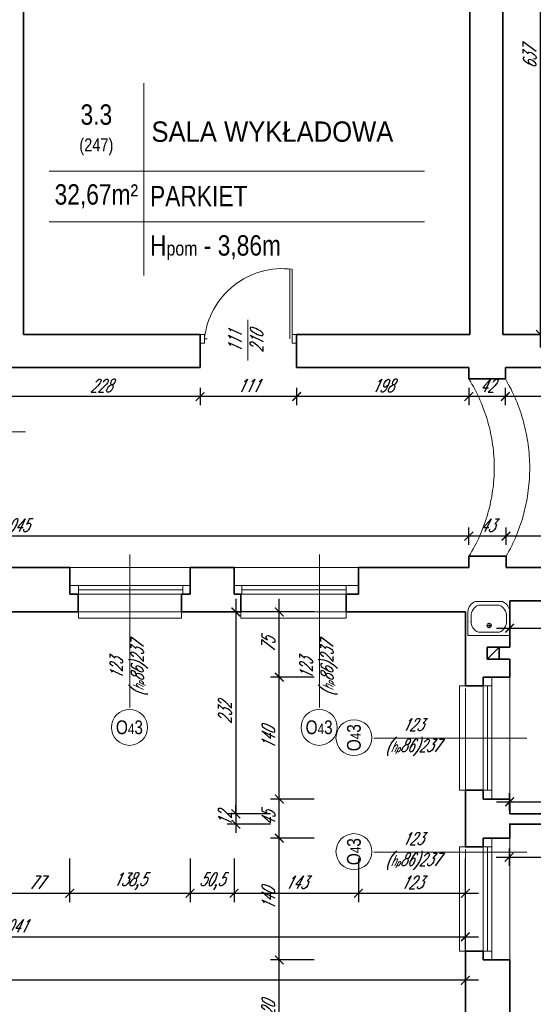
# Model space of a CAD drawing. Header units: millimetres. Extents: x 402 to 79005, y -7782 to 89952.
# Tile 76 of 256: x 26259 to 26849, y 16220 to 17352. Entities that reach past the tile are written whole.
import ezdxf

# ---------------------------------------------------------------- set-up
doc = ezdxf.new("R2010")
doc.units = ezdxf.units.MM
doc.header["$LTSCALE"] = 10
doc.linetypes.add('DASHED', pattern=[19.05, 12.7, -6.35])
doc.layers.get('0').update_dxf_attribs({"lineweight": 0})
doc.layers.get('Defpoints').update_dxf_attribs({"color": 253})
for name, color, linetype, lineweight in [('01 parter - ściany', 253, 'Continuous', 35), ('03-01_okna', 253, 'Continuous', 15), ('03_drzwi', 253, 'Continuous', 15), ('04-1_widok', 253, 'Continuous', 5), ('04-2_nad', 253, 'DASHED', 5), ('05-01_wymiary', 253, 'Continuous', 5), ('05-03_opis', 253, 'Continuous', 5), ('07_wyposażenie', 253, 'Continuous', 5)]:
    doc.layers.add(name, color=color, linetype=linetype, lineweight=lineweight)
doc.styles.add('ariel', font='ARIAL.TTF', dxfattribs={"width": 0.8})
doc.styles.add('ariel_wym', font='simplex.shx', dxfattribs={"width": 0.65, "oblique": 25})
doc.dimstyles.new('ariel 50', dxfattribs={"dimtxt": 15, "dimasz": 10, "dimexe": 10, "dimexo": 0, "dimgap": 5, "dimtad": 1, "dimdec": 1, "dimrnd": 0.5, "dimtxsty": 'ariel_wym', "dimblk": 'ARCHTICK', "dimcen": 2.5, "dimdle": 15, "dimazin": 0, "dimtfac": 1, "dimtdec": 1, "dimtix": 1, "dimtmove": 0, "dimatfit": 3, "dimldrblk": 'DOT', "dimfxl": 0, "dimarcsym": 0})
doc.dimstyles.new('ariel 50 wnętrze', dxfattribs={"dimtxt": 15, "dimasz": 10, "dimexe": 10, "dimexo": 0, "dimgap": 5, "dimtad": 1, "dimdec": 1, "dimrnd": 0.5, "dimtxsty": 'ariel_wym', "dimblk": 'ARCHTICK', "dimcen": 2.5, "dimdle": 15, "dimazin": 0, "dimtfac": 1, "dimtdec": 1, "dimtix": 1, "dimtmove": 0, "dimatfit": 3, "dimldrblk": 'DOT', "dimfxl": 0, "dimarcsym": 0})

# ---------------------------------------------------------------- blocks, each defined once
blk = doc.blocks.new('_ArchTick')
at = {"color": 0, "linetype": 'ByBlock', "const_width": 0.15}
blk.add_lwpolyline([(-0.5, -0.5), (0.5, 0.5)], dxfattribs=at)
blk = doc.blocks.new('*D3147')
at = {"layer": '05-01_wymiary', "color": 0, "lineweight": -2}
for p, q in [((26557.3, 16136.4), (26557.3, 16286.4)), ((26597.3, 16271.4), (26547.3, 16271.4)), ((26597.3, 16151.4), (26547.3, 16151.4))]:
    blk.add_line(p, q, dxfattribs=at)
at = {"layer": 'Defpoints', "color": 0, "lineweight": 0}
for p in [(26557.3, 16271.4), (26822.2, 16271.4), (26822.2, 16151.4)]:
    blk.add_point(p, dxfattribs=at)
at = {"layer": '05-01_wymiary', "color": 0, "lineweight": -2, "xscale": 10, "yscale": 10, "zscale": 10}
for p, rotation in [((26557.3, 16271.4), 90), ((26557.3, 16151.4), 270)]:
    blk.add_blockref('_ArchTick', p, dxfattribs=dict(at, rotation=rotation))
at = {"layer": '05-01_wymiary', "color": 0, "insert": (26544.8, 16211.4), "char_height": 15, "attachment_point": 5, "rotation": 90, "style": 'ariel_wym'}
blk.add_mtext('120', dxfattribs=at)
blk = doc.blocks.new('_Dot')
at = {"color": 0, "linetype": 'ByBlock', "lineweight": -2}
blk.add_line((-0.5, 0), (-1, 0), dxfattribs=at)
at = {"color": 0, "linetype": 'ByBlock', "const_width": 0.5}
blk.add_lwpolyline([(-0.25, 0, 1), (0.25, 0, 1)], format="xyb", close=True, dxfattribs=at)
blk = doc.blocks.new('*D3148')
at = {"layer": '05-01_wymiary', "color": 0, "lineweight": -2}
for p, q in [((26557.3, 16256.4), (26557.3, 16426.4)), ((26597.3, 16411.4), (26547.3, 16411.4)), ((26597.3, 16271.4), (26547.3, 16271.4))]:
    blk.add_line(p, q, dxfattribs=at)
at = {"layer": 'Defpoints', "color": 0, "lineweight": 0}
for p in [(26557.3, 16411.4), (26822.2, 16411.4), (26822.2, 16271.4)]:
    blk.add_point(p, dxfattribs=at)
at = {"layer": '05-01_wymiary', "color": 0, "lineweight": -2, "xscale": 10, "yscale": 10, "zscale": 10}
for p, rotation in [((26557.3, 16411.4), 90), ((26557.3, 16271.4), 270)]:
    blk.add_blockref('_ArchTick', p, dxfattribs=dict(at, rotation=rotation))
at = {"layer": '05-01_wymiary', "color": 0, "insert": (26544.8, 16341.4), "char_height": 15, "attachment_point": 5, "rotation": 90, "style": 'ariel_wym'}
blk.add_mtext('140', dxfattribs=at)
blk = doc.blocks.new('*D3149')
at = {"layer": '05-01_wymiary', "color": 0, "lineweight": -2}
for p, q in [((26557.3, 16396.4), (26557.3, 16471.4)), ((26597.3, 16456.4), (26547.3, 16456.4)), ((26597.3, 16411.4), (26547.3, 16411.4))]:
    blk.add_line(p, q, dxfattribs=at)
at = {"layer": 'Defpoints', "color": 0, "lineweight": 0}
for p in [(26557.3, 16456.4), (26822.2, 16456.4), (26822.2, 16411.4)]:
    blk.add_point(p, dxfattribs=at)
at = {"layer": '05-01_wymiary', "color": 0, "lineweight": -2, "xscale": 10, "yscale": 10, "zscale": 10}
for p, rotation in [((26557.3, 16456.4), 90), ((26557.3, 16411.4), 270)]:
    blk.add_blockref('_ArchTick', p, dxfattribs=dict(at, rotation=rotation))
at = {"layer": '05-01_wymiary', "color": 0, "insert": (26544.8, 16433.9), "char_height": 15, "attachment_point": 5, "rotation": 90, "style": 'ariel_wym'}
blk.add_mtext('45', dxfattribs=at)
blk = doc.blocks.new('*D3150')
at = {"layer": '05-01_wymiary', "color": 0, "lineweight": -2}
for p, q in [((26557.3, 16441.4), (26557.3, 16611.4)), ((26597.3, 16596.4), (26547.3, 16596.4)), ((26597.3, 16456.4), (26547.3, 16456.4))]:
    blk.add_line(p, q, dxfattribs=at)
at = {"layer": 'Defpoints', "color": 0, "lineweight": 0}
for p in [(26557.3, 16596.4), (26822.2, 16596.4), (26822.2, 16456.4)]:
    blk.add_point(p, dxfattribs=at)
at = {"layer": '05-01_wymiary', "color": 0, "lineweight": -2, "xscale": 10, "yscale": 10, "zscale": 10}
for p, rotation in [((26557.3, 16596.4), 90), ((26557.3, 16456.4), 270)]:
    blk.add_blockref('_ArchTick', p, dxfattribs=dict(at, rotation=rotation))
at = {"layer": '05-01_wymiary', "color": 0, "insert": (26544.8, 16526.4), "char_height": 15, "attachment_point": 5, "rotation": 90, "style": 'ariel_wym'}
blk.add_mtext('140', dxfattribs=at)
blk = doc.blocks.new('*D3151')
at = {"layer": '05-01_wymiary', "color": 0, "lineweight": -2}
for p, q in [((26557.3, 16581.4), (26557.3, 16686.4)), ((26597.3, 16671.4), (26547.3, 16671.4)), ((26597.3, 16596.4), (26547.3, 16596.4))]:
    blk.add_line(p, q, dxfattribs=at)
at = {"layer": 'Defpoints', "color": 0, "lineweight": 0}
for p in [(26557.3, 16671.4), (26771.2, 16671.4), (26822.2, 16596.4)]:
    blk.add_point(p, dxfattribs=at)
at = {"layer": '05-01_wymiary', "color": 0, "lineweight": -2, "xscale": 10, "yscale": 10, "zscale": 10}
for p, rotation in [((26557.3, 16671.4), 90), ((26557.3, 16596.4), 270)]:
    blk.add_blockref('_ArchTick', p, dxfattribs=dict(at, rotation=rotation))
at = {"layer": '05-01_wymiary', "color": 0, "insert": (26544.8, 16633.9), "char_height": 15, "attachment_point": 5, "rotation": 90, "style": 'ariel_wym'}
blk.add_mtext('75', dxfattribs=at)
blk = doc.blocks.new('*D3152')
at = {"layer": '05-01_wymiary', "color": 0, "lineweight": -2}
for p, q in [((26507.3, 16686.4), (26507.3, 16424.4)), ((26547.3, 16671.4), (26497.3, 16671.4)), ((26547.3, 16439.4), (26497.3, 16439.4))]:
    blk.add_line(p, q, dxfattribs=at)
at = {"layer": 'Defpoints', "color": 0, "lineweight": 0}
for p in [(26771.2, 16671.4), (26507.3, 16439.4), (26822.2, 16439.4)]:
    blk.add_point(p, dxfattribs=at)
at = {"layer": '05-01_wymiary', "color": 0, "lineweight": -2, "xscale": 10, "yscale": 10, "zscale": 10}
for p, rotation in [((26507.3, 16671.4), 90), ((26507.3, 16439.4), 270)]:
    blk.add_blockref('_ArchTick', p, dxfattribs=dict(at, rotation=rotation))
at = {"layer": '05-01_wymiary', "color": 0, "insert": (26494.8, 16555.4), "char_height": 15, "attachment_point": 5, "rotation": 90, "style": 'ariel_wym'}
blk.add_mtext('232', dxfattribs=at)
blk = doc.blocks.new('*D3153')
at = {"layer": '05-01_wymiary', "color": 0, "lineweight": -2}
for p, q in [((26507.3, 16439.4), (26507.3, 16449.4)), ((26547.3, 16439.4), (26497.3, 16439.4)), ((26507.3, 16439.4), (26507.3, 16427.4)), ((26547.3, 16427.4), (26497.3, 16427.4)), ((26507.3, 16427.4), (26507.3, 16417.4))]:
    blk.add_line(p, q, dxfattribs=at)
at = {"layer": 'Defpoints', "color": 0, "lineweight": 0}
for p in [(26822.2, 16439.4), (26507.3, 16427.4), (26822.2, 16427.4)]:
    blk.add_point(p, dxfattribs=at)
at = {"layer": '05-01_wymiary', "color": 0, "lineweight": -2, "xscale": 10, "yscale": 10, "zscale": 10}
for p, rotation in [((26507.3, 16439.4), 270), ((26507.3, 16427.4), 90)]:
    blk.add_blockref('_ArchTick', p, dxfattribs=dict(at, rotation=rotation))
at = {"layer": '05-01_wymiary', "color": 0, "insert": (26494.8, 16433.4), "char_height": 15, "attachment_point": 5, "rotation": 90, "style": 'ariel_wym'}
blk.add_mtext('12', dxfattribs=at)
blk = doc.blocks.new('*D3231')
at = {"layer": '05-01_wymiary', "color": 0, "lineweight": -2}
for p, q in [((26239.2, 16388), (26239.2, 16338)), ((26316.2, 16388), (26316.2, 16338)), ((26224.2, 16348), (26331.2, 16348))]:
    blk.add_line(p, q, dxfattribs=at)
at = {"layer": 'Defpoints', "color": 0, "lineweight": 0}
for p in [(26239.2, 16722.4), (26316.2, 16722.4), (26316.2, 16348)]:
    blk.add_point(p, dxfattribs=at)
at = {"layer": '05-01_wymiary', "color": 0, "lineweight": -2, "xscale": 10, "yscale": 10, "zscale": 10, "rotation": 180}
blk.add_blockref('_ArchTick', (26239.2, 16348), dxfattribs=at)
at = {"layer": '05-01_wymiary', "color": 0, "lineweight": -2, "xscale": 10, "yscale": 10, "zscale": 10}
blk.add_blockref('_ArchTick', (26316.2, 16348), dxfattribs=at)
at = {"layer": '05-01_wymiary', "color": 0, "insert": (26277.7, 16360.5), "char_height": 15, "attachment_point": 5, "style": 'ariel_wym'}
blk.add_mtext('77', dxfattribs=at)
blk = doc.blocks.new('*D3232')
at = {"layer": '05-01_wymiary', "color": 0, "lineweight": -2}
for p, q in [((26316.2, 16388), (26316.2, 16338)), ((26454.6, 16388), (26454.6, 16338)), ((26301.2, 16348), (26469.6, 16348))]:
    blk.add_line(p, q, dxfattribs=at)
at = {"layer": 'Defpoints', "color": 0, "lineweight": 0}
for p in [(26316.2, 16722.4), (26454.6, 16722.4), (26454.6, 16348)]:
    blk.add_point(p, dxfattribs=at)
at = {"layer": '05-01_wymiary', "color": 0, "lineweight": -2, "xscale": 10, "yscale": 10, "zscale": 10, "rotation": 180}
blk.add_blockref('_ArchTick', (26316.2, 16348), dxfattribs=at)
at = {"layer": '05-01_wymiary', "color": 0, "lineweight": -2, "xscale": 10, "yscale": 10, "zscale": 10}
blk.add_blockref('_ArchTick', (26454.6, 16348), dxfattribs=at)
at = {"layer": '05-01_wymiary', "color": 0, "insert": (26385.4, 16361.9), "char_height": 15, "attachment_point": 5, "style": 'ariel_wym'}
blk.add_mtext('138,5', dxfattribs=at)
blk = doc.blocks.new('*D3233')
at = {"layer": '05-01_wymiary', "color": 0, "lineweight": -2}
for p, q in [((26454.6, 16388), (26454.6, 16338)), ((26505.2, 16388), (26505.2, 16338)), ((26439.6, 16348), (26520.2, 16348))]:
    blk.add_line(p, q, dxfattribs=at)
at = {"layer": 'Defpoints', "color": 0, "lineweight": 0}
for p in [(26454.6, 16722.4), (26505.2, 16722.4), (26505.2, 16348)]:
    blk.add_point(p, dxfattribs=at)
at = {"layer": '05-01_wymiary', "color": 0, "lineweight": -2, "xscale": 10, "yscale": 10, "zscale": 10, "rotation": 180}
blk.add_blockref('_ArchTick', (26454.6, 16348), dxfattribs=at)
at = {"layer": '05-01_wymiary', "color": 0, "lineweight": -2, "xscale": 10, "yscale": 10, "zscale": 10}
blk.add_blockref('_ArchTick', (26505.2, 16348), dxfattribs=at)
at = {"layer": '05-01_wymiary', "color": 0, "insert": (26479.9, 16361.9), "char_height": 15, "attachment_point": 5, "style": 'ariel_wym'}
blk.add_mtext('50,5', dxfattribs=at)
blk = doc.blocks.new('*D3234')
at = {"layer": '05-01_wymiary', "color": 0, "lineweight": -2}
for p, q in [((26505.2, 16388), (26505.2, 16338)), ((26648.2, 16388), (26648.2, 16338)), ((26490.2, 16348), (26663.2, 16348))]:
    blk.add_line(p, q, dxfattribs=at)
at = {"layer": 'Defpoints', "color": 0, "lineweight": 0}
for p in [(26505.2, 16722.4), (26648.2, 16722.4), (26648.2, 16348)]:
    blk.add_point(p, dxfattribs=at)
at = {"layer": '05-01_wymiary', "color": 0, "lineweight": -2, "xscale": 10, "yscale": 10, "zscale": 10, "rotation": 180}
blk.add_blockref('_ArchTick', (26505.2, 16348), dxfattribs=at)
at = {"layer": '05-01_wymiary', "color": 0, "lineweight": -2, "xscale": 10, "yscale": 10, "zscale": 10}
blk.add_blockref('_ArchTick', (26648.2, 16348), dxfattribs=at)
at = {"layer": '05-01_wymiary', "color": 0, "insert": (26576.7, 16360.5), "char_height": 15, "attachment_point": 5, "style": 'ariel_wym'}
blk.add_mtext('143', dxfattribs=at)
blk = doc.blocks.new('*D3235')
at = {"layer": '05-01_wymiary', "color": 0, "lineweight": -2}
for p, q in [((26648.2, 16388), (26648.2, 16338)), ((26771.2, 16388), (26771.2, 16338)), ((26633.2, 16348), (26786.2, 16348))]:
    blk.add_line(p, q, dxfattribs=at)
at = {"layer": 'Defpoints', "color": 0, "lineweight": 0}
for p in [(26648.2, 16722.4), (26771.2, 16671.4), (26771.2, 16348)]:
    blk.add_point(p, dxfattribs=at)
at = {"layer": '05-01_wymiary', "color": 0, "lineweight": -2, "xscale": 10, "yscale": 10, "zscale": 10, "rotation": 180}
blk.add_blockref('_ArchTick', (26648.2, 16348), dxfattribs=at)
at = {"layer": '05-01_wymiary', "color": 0, "lineweight": -2, "xscale": 10, "yscale": 10, "zscale": 10}
blk.add_blockref('_ArchTick', (26771.2, 16348), dxfattribs=at)
at = {"layer": '05-01_wymiary', "color": 0, "insert": (26709.7, 16360.5), "char_height": 15, "attachment_point": 5, "style": 'ariel_wym'}
blk.add_mtext('123', dxfattribs=at)
blk = doc.blocks.new('*D3252')
at = {"layer": '05-01_wymiary', "color": 0, "lineweight": -2}
for p, q in [((25730.2, 16338), (25730.2, 16288)), ((26771.2, 16338), (26771.2, 16288)), ((25715.2, 16298), (26786.2, 16298))]:
    blk.add_line(p, q, dxfattribs=at)
at = {"layer": 'Defpoints', "color": 0, "lineweight": 0}
for p in [(25730.2, 16722.4), (26771.2, 16671.4), (26771.2, 16298)]:
    blk.add_point(p, dxfattribs=at)
at = {"layer": '05-01_wymiary', "color": 0, "lineweight": -2, "xscale": 10, "yscale": 10, "zscale": 10, "rotation": 180}
blk.add_blockref('_ArchTick', (25730.2, 16298), dxfattribs=at)
at = {"layer": '05-01_wymiary', "color": 0, "lineweight": -2, "xscale": 10, "yscale": 10, "zscale": 10}
blk.add_blockref('_ArchTick', (26771.2, 16298), dxfattribs=at)
at = {"layer": '05-01_wymiary', "color": 0, "insert": (26250.7, 16310.5), "char_height": 15, "attachment_point": 5, "style": 'ariel_wym'}
blk.add_mtext('1041', dxfattribs=at)
blk = doc.blocks.new('*D3253')
at = {"layer": '05-01_wymiary', "color": 0, "lineweight": -2}
for p, q in [((22924.7, 16288), (22924.7, 16238)), ((26771.2, 16288), (26771.2, 16238)), ((26786.2, 16248), (22909.7, 16248))]:
    blk.add_line(p, q, dxfattribs=at)
at = {"layer": 'Defpoints', "color": 0, "lineweight": 0}
for p in [(22924.7, 16671.4), (26771.2, 16671.4), (22924.7, 16248)]:
    blk.add_point(p, dxfattribs=at)
at = {"layer": '05-01_wymiary', "color": 0, "lineweight": -2, "xscale": 10, "yscale": 10, "zscale": 10, "rotation": 180}
blk.add_blockref('_ArchTick', (22924.7, 16248), dxfattribs=at)
at = {"layer": '05-01_wymiary', "color": 0, "lineweight": -2, "xscale": 10, "yscale": 10, "zscale": 10}
blk.add_blockref('_ArchTick', (26771.2, 16248), dxfattribs=at)
at = {"layer": '05-01_wymiary', "color": 0, "insert": (24848, 16261.9), "char_height": 15, "attachment_point": 5, "style": 'ariel_wym'}
blk.add_mtext('3846,5', dxfattribs=at)
blk = doc.blocks.new('*D2838')
at = {"layer": '05-01_wymiary', "color": 0, "lineweight": -2}
for p, q in [((26818.1, 16748.6), (26818.1, 16768.6)), ((27412.2, 16748.6), (27412.2, 16768.6)), ((27427.2, 16758.6), (26803.1, 16758.6))]:
    blk.add_line(p, q, dxfattribs=at)
at = {"layer": 'Defpoints', "color": 0, "lineweight": 0}
for p in [(26818.1, 16758.6), (26818.1, 16735.4), (27412.2, 16735.4)]:
    blk.add_point(p, dxfattribs=at)
at = {"layer": '05-01_wymiary', "color": 0, "lineweight": -2, "xscale": 10, "yscale": 10, "zscale": 10, "rotation": 180}
blk.add_blockref('_ArchTick', (26818.1, 16758.6), dxfattribs=at)
at = {"layer": '05-01_wymiary', "color": 0, "lineweight": -2, "xscale": 10, "yscale": 10, "zscale": 10}
blk.add_blockref('_ArchTick', (27412.2, 16758.6), dxfattribs=at)
at = {"layer": '05-01_wymiary', "color": 0, "insert": (27115.2, 16771.1), "char_height": 15, "attachment_point": 5, "style": 'ariel_wym'}
blk.add_mtext('594', dxfattribs=at)
blk = doc.blocks.new('*D2839')
at = {"layer": '05-01_wymiary', "color": 0, "lineweight": -2}
for p, q in [((26775.2, 16748.6), (26775.2, 16768.6)), ((26818.1, 16748.6), (26818.1, 16768.6)), ((26833.1, 16758.6), (26760.2, 16758.6))]:
    blk.add_line(p, q, dxfattribs=at)
at = {"layer": 'Defpoints', "color": 0, "lineweight": 0}
for p in [(26775.2, 16758.6), (26775.2, 16735.4), (26818.1, 16735.4)]:
    blk.add_point(p, dxfattribs=at)
at = {"layer": '05-01_wymiary', "color": 0, "lineweight": -2, "xscale": 10, "yscale": 10, "zscale": 10, "rotation": 180}
blk.add_blockref('_ArchTick', (26775.2, 16758.6), dxfattribs=at)
at = {"layer": '05-01_wymiary', "color": 0, "lineweight": -2, "xscale": 10, "yscale": 10, "zscale": 10}
blk.add_blockref('_ArchTick', (26818.1, 16758.6), dxfattribs=at)
at = {"layer": '05-01_wymiary', "color": 0, "insert": (26796.7, 16771.1), "char_height": 15, "attachment_point": 5, "style": 'ariel_wym'}
blk.add_mtext('43', dxfattribs=at)
blk = doc.blocks.new('*D2840')
at = {"layer": '05-01_wymiary', "color": 0, "lineweight": -2}
for p, q in [((25730.2, 16748.6), (25730.2, 16768.6)), ((26775.2, 16748.6), (26775.2, 16768.6)), ((26790.2, 16758.6), (25715.2, 16758.6))]:
    blk.add_line(p, q, dxfattribs=at)
at = {"layer": 'Defpoints', "color": 0, "lineweight": 0}
for p in [(25730.2, 16758.6), (26775.2, 16735.4), (25730.2, 16722.4)]:
    blk.add_point(p, dxfattribs=at)
at = {"layer": '05-01_wymiary', "color": 0, "lineweight": -2, "xscale": 10, "yscale": 10, "zscale": 10, "rotation": 180}
blk.add_blockref('_ArchTick', (25730.2, 16758.6), dxfattribs=at)
at = {"layer": '05-01_wymiary', "color": 0, "lineweight": -2, "xscale": 10, "yscale": 10, "zscale": 10}
blk.add_blockref('_ArchTick', (26775.2, 16758.6), dxfattribs=at)
at = {"layer": '05-01_wymiary', "color": 0, "insert": (26252.7, 16771.1), "char_height": 15, "attachment_point": 5, "style": 'ariel_wym'}
blk.add_mtext('1045', dxfattribs=at)
blk = doc.blocks.new('*D2843')
at = {"layer": '05-01_wymiary', "color": 0, "lineweight": -2}
for p, q in [((26822.2, 16662.9), (26822.2, 16642.9)), ((26950.2, 16662.9), (26950.2, 16642.9)), ((26807.2, 16652.9), (26965.2, 16652.9))]:
    blk.add_line(p, q, dxfattribs=at)
at = {"layer": 'Defpoints', "color": 0, "lineweight": 0}
for p in [(26822.2, 16684.4), (26950.2, 16684.4), (26950.2, 16652.9)]:
    blk.add_point(p, dxfattribs=at)
at = {"layer": '05-01_wymiary', "color": 0, "lineweight": -2, "xscale": 10, "yscale": 10, "zscale": 10, "rotation": 180}
blk.add_blockref('_ArchTick', (26822.2, 16652.9), dxfattribs=at)
at = {"layer": '05-01_wymiary', "color": 0, "lineweight": -2, "xscale": 10, "yscale": 10, "zscale": 10}
blk.add_blockref('_ArchTick', (26950.2, 16652.9), dxfattribs=at)
at = {"layer": '05-01_wymiary', "color": 0, "insert": (26886.2, 16665.4), "char_height": 15, "attachment_point": 5, "style": 'ariel_wym'}
blk.add_mtext('128', dxfattribs=at)
blk = doc.blocks.new('*D2858')
at = {"layer": '05-01_wymiary', "color": 0, "lineweight": -2}
for p, q in [((26822.2, 16443.1), (26822.2, 16463.1)), ((27240.8, 16443.1), (27240.8, 16463.1)), ((26807.2, 16453.1), (27255.8, 16453.1))]:
    blk.add_line(p, q, dxfattribs=at)
at = {"layer": 'Defpoints', "color": 0, "lineweight": 0}
for p in [(27240.8, 16453.1), (26822.2, 16439.4), (27240.8, 16439.4)]:
    blk.add_point(p, dxfattribs=at)
at = {"layer": '05-01_wymiary', "color": 0, "lineweight": -2, "xscale": 10, "yscale": 10, "zscale": 10, "rotation": 180}
blk.add_blockref('_ArchTick', (26822.2, 16453.1), dxfattribs=at)
at = {"layer": '05-01_wymiary', "color": 0, "lineweight": -2, "xscale": 10, "yscale": 10, "zscale": 10}
blk.add_blockref('_ArchTick', (27240.8, 16453.1), dxfattribs=at)
at = {"layer": '05-01_wymiary', "color": 0, "insert": (27031.5, 16467), "char_height": 15, "attachment_point": 5, "style": 'ariel_wym'}
blk.add_mtext('418,5', dxfattribs=at)
blk = doc.blocks.new('*D2860')
at = {"layer": '05-01_wymiary', "color": 0, "lineweight": -2}
for p, q in [((26821.6, 16399.5), (26821.6, 16379.5)), ((27409.2, 16399.5), (27409.2, 16379.5)), ((26806.6, 16389.5), (27424.2, 16389.5))]:
    blk.add_line(p, q, dxfattribs=at)
at = {"layer": 'Defpoints', "color": 0, "lineweight": 0}
for p in [(26821.6, 16427.4), (27409.2, 16427.4), (27409.2, 16389.5)]:
    blk.add_point(p, dxfattribs=at)
at = {"layer": '05-01_wymiary', "color": 0, "lineweight": -2, "xscale": 10, "yscale": 10, "zscale": 10, "rotation": 180}
blk.add_blockref('_ArchTick', (26821.6, 16389.5), dxfattribs=at)
at = {"layer": '05-01_wymiary', "color": 0, "lineweight": -2, "xscale": 10, "yscale": 10, "zscale": 10}
blk.add_blockref('_ArchTick', (27409.2, 16389.5), dxfattribs=at)
at = {"layer": '05-01_wymiary', "color": 0, "insert": (27115.4, 16403.4), "char_height": 15, "attachment_point": 5, "style": 'ariel_wym'}
blk.add_mtext('587,5', dxfattribs=at)
blk = doc.blocks.new('*D2861')
at = {"layer": '05-01_wymiary', "color": 0, "lineweight": -2}
for p, q in [((26857.6, 16975.4), (26857.6, 17642.4)), ((26847.6, 17627.4), (26867.6, 17627.4)), ((26847.6, 16990.4), (26867.6, 16990.4))]:
    blk.add_line(p, q, dxfattribs=at)
at = {"layer": 'Defpoints', "color": 0, "lineweight": 0}
for p in [(26814.2, 17627.4), (26857.6, 17627.4), (26814.2, 16990.4)]:
    blk.add_point(p, dxfattribs=at)
at = {"layer": '05-01_wymiary', "color": 0, "lineweight": -2, "xscale": 10, "yscale": 10, "zscale": 10}
for p, rotation in [((26857.6, 17627.4), 90), ((26857.6, 16990.4), 270)]:
    blk.add_blockref('_ArchTick', p, dxfattribs=dict(at, rotation=rotation))
at = {"layer": '05-01_wymiary', "color": 0, "insert": (26845.1, 17308.9), "char_height": 15, "attachment_point": 5, "rotation": 90, "style": 'ariel_wym'}
blk.add_mtext('637', dxfattribs=at)
blk = doc.blocks.new('*D2868')
at = {"layer": '05-01_wymiary', "color": 0, "lineweight": -2}
for p, q in [((26817.2, 16929.1), (26817.2, 16909.1)), ((26969.2, 16929.1), (26969.2, 16909.1)), ((26984.2, 16919.1), (26802.2, 16919.1))]:
    blk.add_line(p, q, dxfattribs=at)
at = {"layer": 'Defpoints', "color": 0, "lineweight": 0}
for p in [(26969.2, 16952.4), (26817.2, 16939.4), (26817.2, 16919.1)]:
    blk.add_point(p, dxfattribs=at)
at = {"layer": '05-01_wymiary', "color": 0, "lineweight": -2, "xscale": 10, "yscale": 10, "zscale": 10, "rotation": 180}
blk.add_blockref('_ArchTick', (26817.2, 16919.1), dxfattribs=at)
at = {"layer": '05-01_wymiary', "color": 0, "lineweight": -2, "xscale": 10, "yscale": 10, "zscale": 10}
blk.add_blockref('_ArchTick', (26969.2, 16919.1), dxfattribs=at)
at = {"layer": '05-01_wymiary', "color": 0, "insert": (26893.2, 16931.6), "char_height": 15, "attachment_point": 5, "style": 'ariel_wym'}
blk.add_mtext('152', dxfattribs=at)
blk = doc.blocks.new('*D2869')
at = {"layer": '05-01_wymiary', "color": 0, "lineweight": -2}
for p, q in [((26775.2, 16929.1), (26775.2, 16909.1)), ((26817.2, 16929.1), (26817.2, 16909.1)), ((26832.2, 16919.1), (26760.2, 16919.1))]:
    blk.add_line(p, q, dxfattribs=at)
at = {"layer": 'Defpoints', "color": 0, "lineweight": 0}
for p in [(26775.2, 16939.4), (26817.2, 16939.4), (26775.2, 16919.1)]:
    blk.add_point(p, dxfattribs=at)
at = {"layer": '05-01_wymiary', "color": 0, "lineweight": -2, "xscale": 10, "yscale": 10, "zscale": 10, "rotation": 180}
blk.add_blockref('_ArchTick', (26775.2, 16919.1), dxfattribs=at)
at = {"layer": '05-01_wymiary', "color": 0, "lineweight": -2, "xscale": 10, "yscale": 10, "zscale": 10}
blk.add_blockref('_ArchTick', (26817.2, 16919.1), dxfattribs=at)
at = {"layer": '05-01_wymiary', "color": 0, "insert": (26796.2, 16931.6), "char_height": 15, "attachment_point": 5, "style": 'ariel_wym'}
blk.add_mtext('42', dxfattribs=at)
blk = doc.blocks.new('*D2870')
at = {"layer": '05-01_wymiary', "color": 0, "lineweight": -2}
for p, q in [((26577.2, 16929.1), (26577.2, 16909.1)), ((26775.2, 16929.1), (26775.2, 16909.1)), ((26790.2, 16919.1), (26562.2, 16919.1))]:
    blk.add_line(p, q, dxfattribs=at)
at = {"layer": 'Defpoints', "color": 0, "lineweight": 0}
for p in [(26577.2, 16952.4), (26775.2, 16939.4), (26577.2, 16919.1)]:
    blk.add_point(p, dxfattribs=at)
at = {"layer": '05-01_wymiary', "color": 0, "lineweight": -2, "xscale": 10, "yscale": 10, "zscale": 10, "rotation": 180}
blk.add_blockref('_ArchTick', (26577.2, 16919.1), dxfattribs=at)
at = {"layer": '05-01_wymiary', "color": 0, "lineweight": -2, "xscale": 10, "yscale": 10, "zscale": 10}
blk.add_blockref('_ArchTick', (26775.2, 16919.1), dxfattribs=at)
at = {"layer": '05-01_wymiary', "color": 0, "insert": (26676.2, 16931.6), "char_height": 15, "attachment_point": 5, "style": 'ariel_wym'}
blk.add_mtext('198', dxfattribs=at)
blk = doc.blocks.new('*D2871')
at = {"layer": '05-01_wymiary', "color": 0, "lineweight": -2}
for p, q in [((26466.2, 16929.1), (26466.2, 16909.1)), ((26577.2, 16929.1), (26577.2, 16909.1)), ((26592.2, 16919.1), (26451.2, 16919.1))]:
    blk.add_line(p, q, dxfattribs=at)
at = {"layer": 'Defpoints', "color": 0, "lineweight": 0}
for p in [(26466.2, 16952.4), (26577.2, 16952.4), (26466.2, 16919.1)]:
    blk.add_point(p, dxfattribs=at)
at = {"layer": '05-01_wymiary', "color": 0, "lineweight": -2, "xscale": 10, "yscale": 10, "zscale": 10, "rotation": 180}
blk.add_blockref('_ArchTick', (26466.2, 16919.1), dxfattribs=at)
at = {"layer": '05-01_wymiary', "color": 0, "lineweight": -2, "xscale": 10, "yscale": 10, "zscale": 10}
blk.add_blockref('_ArchTick', (26577.2, 16919.1), dxfattribs=at)
at = {"layer": '05-01_wymiary', "color": 0, "insert": (26521.7, 16931.6), "char_height": 15, "attachment_point": 5, "style": 'ariel_wym'}
blk.add_mtext('111', dxfattribs=at)
blk = doc.blocks.new('*D2872')
at = {"layer": '05-01_wymiary', "color": 0, "lineweight": -2}
for p, q in [((26238.2, 16929.1), (26238.2, 16909.1)), ((26466.2, 16929.1), (26466.2, 16909.1)), ((26481.2, 16919.1), (26223.2, 16919.1))]:
    blk.add_line(p, q, dxfattribs=at)
at = {"layer": 'Defpoints', "color": 0, "lineweight": 0}
for p in [(26238.2, 16952.4), (26466.2, 16952.4), (26238.2, 16919.1)]:
    blk.add_point(p, dxfattribs=at)
at = {"layer": '05-01_wymiary', "color": 0, "lineweight": -2, "xscale": 10, "yscale": 10, "zscale": 10, "rotation": 180}
blk.add_blockref('_ArchTick', (26238.2, 16919.1), dxfattribs=at)
at = {"layer": '05-01_wymiary', "color": 0, "lineweight": -2, "xscale": 10, "yscale": 10, "zscale": 10}
blk.add_blockref('_ArchTick', (26466.2, 16919.1), dxfattribs=at)
at = {"layer": '05-01_wymiary', "color": 0, "insert": (26352.2, 16931.6), "char_height": 15, "attachment_point": 5, "style": 'ariel_wym'}
blk.add_mtext('228', dxfattribs=at)
blk = doc.blocks.new('UMYWALKA')
at = {"layer": '07_wyposażenie', "ltscale": 2}
for p, q in [((-0.2, 59.9), (-0.2, 0)), ((-0.1, 60), (34.7, 60)), ((4.7, 14.8), (4.7, 44.8)), ((28.1, 55.5), (18.6, 55.5)), ((43.7, 14.8), (43.7, 44.9)), ((48.7, 49.4), (48.7, 10.1)), ((10.7, 29.5), (18.2, 29.5)), ((14.4, 25.7), (14.4, 33.2)), ((35.4, 0), (0, 0)), ((28.2, 4.6), (18.7, 4.6))]:
    blk.add_line(p, q, dxfattribs=at)
blk.add_circle((14.4, 29.5), 3, dxfattribs=at)
for centre, radius, start, end in [((33, 43.2), 16.9, 21.5609, 85.1722), ((20.4, 38.7), 16.9, 89.6663, 158.5578), ((27.9, 38.5), 16.9, 21.6503, 90.3572), ((20.2, 21.5), 16.9, 203.3871, 272.094), ((28.1, 21.5), 16.9, 267.9566, 336.6635), ((33.2, 16.7), 16.8, 276.0033, 336.7882)]:
    blk.add_arc(centre, radius, start, end, dxfattribs=at)

msp = doc.modelspace()

# ---------------------------------------------------------------- linework, layer by layer
at = {"layer": '01 parter - ściany'}
for p, q in [((26263.226, 17627.403), (26263.226, 16990.403)), ((26776.226, 17627.403), (26776.226, 16990.403)), ((26814.226, 17627.403), (26814.226, 16990.403)), ((26263.226, 16990.403), (26466.226, 16990.403)), ((26466.226, 16952.403), (26466.226, 16990.403)), ((26577.226, 16990.403), (26776.226, 16990.403)), ((26577.226, 16952.403), (26577.226, 16990.403)), ((26814.226, 16990.403), (26969.226, 16990.403)), ((26238.226, 16952.403), (26466.226, 16952.403)), ((26577.226, 16952.403), (26775.226, 16952.403)), ((26775.226, 16952.403), (26775.226, 16939.403)), ((26817.226, 16952.403), (26969.226, 16952.403)), ((26817.226, 16939.403), (26817.226, 16952.403)), ((26775.226, 16939.403), (26817.226, 16939.403)), ((26818.226, 16735.403), (26775.226, 16735.403)), ((26775.226, 16735.403), (26775.226, 16722.403)), ((26818.226, 16722.403), (26818.226, 16735.403)), ((26316.226, 16722.403), (26239.226, 16722.403)), ((26316.226, 16722.403), (26316.226, 16691.903)), ((26505.226, 16722.403), (26454.626, 16722.403)), ((26454.626, 16722.403), (26454.626, 16691.903)), ((26505.226, 16722.403), (26505.226, 16691.903)), ((26775.226, 16722.403), (26648.226, 16722.403)), ((26648.226, 16722.403), (26648.226, 16691.903)), ((27412.226, 16722.403), (26818.226, 16722.403)), ((26950.226, 16684.403), (26822.226, 16684.403)), ((26822.226, 16684.403), (26822.226, 16631.052)), ((26239.226, 16671.403), (26316.226, 16671.403)), ((26454.626, 16671.403), (26505.226, 16671.403)), ((26648.226, 16671.403), (26771.226, 16671.403)), ((26771.226, 16671.403), (26771.226, 16596.403)), ((26796.175, 16617.052), (26796.175, 16631.052)), ((26796.175, 16631.052), (26810.175, 16631.052)), ((26810.175, 16631.052), (26796.175, 16617.052)), ((26810.175, 16631.052), (26810.175, 16617.052)), ((26810.175, 16631.052), (26822.226, 16631.052)), ((26810.175, 16617.052), (26796.175, 16617.052)), ((26810.175, 16617.052), (26822.167, 16617.057)), ((26822.226, 16617.052), (26822.226, 16596.403)), ((26791.726, 16596.403), (26822.226, 16596.403)), ((26771.226, 16456.403), (26771.226, 16411.403)), ((26822.226, 16456.403), (26791.726, 16456.403)), ((26822.226, 16456.403), (26822.226, 16439.403)), ((27240.752, 16439.403), (26822.226, 16439.403)), ((27409.226, 16427.403), (26821.601, 16427.403)), ((26822.226, 16427.403), (26822.226, 16411.403)), ((26791.726, 16411.403), (26822.226, 16411.403)), ((26771.226, 16271.403), (26771.226, 16151.403)), ((26791.726, 16271.403), (26822.226, 16271.403)), ((26822.226, 16271.403), (26822.226, 16167.403))]:
    msp.add_line(p, q, dxfattribs=at)
for points in [[(26316.226, 16671.403), (26325.851, 16671.403), (26325.851, 16691.903), (26316.226, 16691.903)], [(26454.626, 16671.403), (26444.626, 16671.403), (26444.626, 16691.903), (26454.626, 16691.903)], [(26505.226, 16671.403), (26512.926, 16671.403), (26512.926, 16691.903), (26505.226, 16691.903)], [(26648.226, 16671.403), (26634.226, 16671.403), (26634.226, 16691.903), (26648.226, 16691.903)], [(26791.726, 16596.403), (26791.726, 16586.403), (26771.226, 16586.403), (26771.226, 16596.403)], [(26791.726, 16456.403), (26791.726, 16466.403), (26771.226, 16466.403), (26771.226, 16456.403)], [(26791.726, 16411.403), (26791.726, 16401.403), (26771.226, 16401.403), (26771.226, 16411.403)], [(26791.726, 16271.403), (26791.726, 16281.403), (26771.226, 16281.403), (26771.226, 16271.403)]]:
    msp.add_lwpolyline(points, dxfattribs=at)
at = {"layer": '03-01_okna', "linetype": 'Continuous', "lineweight": 0}
for p, q in [((26316.226, 16701.903), (26454.626, 16701.903)), ((26326.226, 16691.903), (26326.226, 16701.903)), ((26326.226, 16696.903), (26446.226, 16696.903)), ((26446.226, 16691.903), (26446.226, 16701.903)), ((26505.226, 16701.903), (26648.226, 16701.903)), ((26514.226, 16691.903), (26514.226, 16701.903)), ((26514.226, 16696.903), (26634.226, 16696.903)), ((26634.226, 16691.903), (26634.226, 16701.903)), ((26316.226, 16691.903), (26454.626, 16691.903)), ((26316.226, 16691.903), (26326.226, 16691.903)), ((26454.626, 16691.903), (26446.226, 16691.903)), ((26505.226, 16691.903), (26648.226, 16691.903)), ((26505.226, 16691.903), (26510.226, 16691.903)), ((26648.226, 16691.903), (26630.226, 16691.903)), ((26791.726, 16456.403), (26791.726, 16596.403)), ((26801.726, 16456.403), (26801.726, 16596.403)), ((26801.726, 16596.403), (26801.726, 16586.403)), ((26801.726, 16586.403), (26791.726, 16586.403)), ((26796.726, 16466.403), (26796.726, 16586.403)), ((26801.726, 16466.403), (26791.726, 16466.403)), ((26801.726, 16456.403), (26801.726, 16466.403)), ((26791.726, 16271.403), (26791.726, 16411.403)), ((26801.726, 16271.403), (26801.726, 16411.403)), ((26801.726, 16411.403), (26801.726, 16401.403)), ((26801.726, 16401.403), (26791.726, 16401.403)), ((26796.726, 16281.403), (26796.726, 16401.403)), ((26801.726, 16281.403), (26791.726, 16281.403)), ((26801.726, 16271.403), (26801.726, 16281.403))]:
    msp.add_line(p, q, dxfattribs=at)
at = {"layer": '03-01_okna', "linetype": 'DASHED'}
for p, q in [((26326.226, 16671.403), (26444.626, 16671.403)), ((26512.926, 16671.403), (26634.226, 16671.403)), ((26771.226, 16456.403), (26771.226, 16596.403)), ((26771.226, 16271.403), (26771.226, 16411.403))]:
    msp.add_line(p, q, dxfattribs=at)
at = {"layer": '03-01_okna', "linetype": 'Continuous', "lineweight": 0}
for points in [[(26326.226, 16671.403), (26326.226, 16664.137), (26444.626, 16664.137), (26444.626, 16671.403)], [(26512.926, 16671.403), (26512.926, 16664.137), (26634.226, 16664.137), (26634.226, 16671.403)], [(26771.226, 16586.403), (26764.478, 16586.403), (26764.478, 16466.403), (26771.226, 16466.403)], [(26771.226, 16401.403), (26764.478, 16401.403), (26764.478, 16281.403), (26771.226, 16281.403)]]:
    msp.add_lwpolyline(points, dxfattribs=at)
at = {"layer": '03_drzwi'}
for p, q in [((26569.226, 16985.403), (26569.256, 17065.403)), ((26572.226, 16985.403), (26572.226, 17065.403)), ((26572.226, 16985.403), (26572.226, 17065.403)), ((26520.935, 16960.597), (26520.935, 17007.245)), ((26471.226, 16990.403), (26466.226, 16990.403)), ((26471.226, 16980.403), (26471.226, 16990.403)), ((26577.226, 16990.403), (26572.226, 16990.403)), ((26572.226, 16990.403), (26572.226, 16980.403)), ((26466.226, 16980.403), (26471.226, 16980.403)), ((26474.226, 16985.403), (26471.226, 16985.403)), ((26572.226, 16980.403), (26577.226, 16980.403))]:
    msp.add_line(p, q, dxfattribs=at)
msp.add_arc((26560.857, 16976), 90.123, 82.752898, 174.011127, dxfattribs=at)
at = {"layer": '04-1_widok'}
for p, q in [((26316.226, 16722.403), (26454.626, 16722.403)), ((26505.226, 16722.403), (26648.226, 16722.403)), ((26822.226, 16456.403), (26822.226, 16596.403)), ((26822.226, 16271.403), (26822.226, 16411.403))]:
    msp.add_line(p, q, dxfattribs=at)
at = {"layer": '04-2_nad', "ltscale": 2}
for centre, radius, start, end in [((26611.913, 16837.403), 192.549, 328.012443, 31.987675), ((26642.864, 16836.645), 202.389, 329.984337, 30.512365)]:
    msp.add_arc(centre, radius, start, end, dxfattribs=at)
at = {"layer": '05-03_opis'}
for p, q in [((26401.349, 17279.304), (26401.349, 17058.4)), ((26292.437, 17178.169), (26724.138, 17178.169)), ((26292.437, 17119.811), (26724.138, 17119.811)), ((25774.276, 16878.483), (26265.379, 16878.483))]:
    msp.add_line(p, q, dxfattribs=at)
at = {"layer": '05-03_opis', "lineweight": 0}
for p, q in [((26385.426, 16737.473), (26385.426, 16561.456)), ((26603.569, 16737.473), (26603.569, 16561.456)), ((26841.863, 16526.403), (26665.845, 16526.403)), ((26841.863, 16395.395), (26665.845, 16395.395))]:
    msp.add_line(p, q, dxfattribs=at)
for centre in [(26384.926, 16538.767), (26603.069, 16538.767), (26643.156, 16526.903), (26643.156, 16395.895)]:
    msp.add_circle(centre, 20.689, dxfattribs=at)

# ---------------------------------------------------------------- block references
at = {"layer": '01 parter - ściany', "xscale": 0.8, "yscale": 0.8, "zscale": 0.8, "rotation": 90}
msp.add_blockref('UMYWALKA', (26822.155, 16644.383), dxfattribs=at)

# ---------------------------------------------------------------- texts
at = {"layer": '03_drzwi', "insert": (26538.811, 16969.534), "char_height": 15, "width": 160.59049, "attachment_point": 7, "rotation": 90, "style": 'ariel_wym'}
msp.add_mtext('111\\P210', dxfattribs=at)
at = {"layer": '05-03_opis', "char_height": 23.4234, "style": 'ariel'}
for s, insert, width, attachment_point in [('{\\fArial|b0|i0|c238|p34;3.3\\P\\H0.6404x;(247)}', (26346.893, 17225.672), 108.9126, 5), ('\\W0.9;{\\fArial|b0|i0|c238|p34;SALA WYKŁADOWA}', (26410.261, 17223.479), 356.6375, 4), ('{\\fArial|b0|i0|c238|p34;32,67m²}', (26346.893, 17149.265), 108.9126, 5), (' PARKIET', (26401.349, 17149.541), 322.78897, 4), ('{\\fArial|b0|i0|c238|p34; H\\H0.7x;pom\\H1.429x; - 3,86m}', (26401.349, 17090.357), 322.789, 4)]:
    msp.add_mtext(s, dxfattribs=dict(at, insert=insert, width=width, attachment_point=attachment_point))
at = {"layer": '05-03_opis', "lineweight": 0, "attachment_point": 5, "rotation": 90}
for s, insert, char_height, width, style in [('123\\P({\\H0.8333x;h\\H0.6x;p}86)237', (26384.355, 16606.338), 14.4, 62.66128, 'ariel_wym'), ('123\\P({\\H0.8333x;h\\H0.6x;p}86)237', (26602.498, 16606.338), 14.4, 62.66128, 'ariel_wym'), ('O{\\H0.7576x;4}3', (26643.156, 16526.903), 15.84, 75.19353, 'ariel'), ('O{\\H0.7576x;4}3', (26643.156, 16395.895), 15.84, 75.19353, 'ariel')]:
    msp.add_mtext(s, dxfattribs=dict(at, insert=insert, char_height=char_height, width=width, style=style))
at = {"layer": '05-03_opis', "lineweight": 0, "attachment_point": 5}
for s, insert, char_height, width, style in [('O{\\H0.7576x;4}3', (26384.926, 16538.767), 15.84, 75.19353, 'ariel'), ('O{\\H0.7576x;4}3', (26603.069, 16538.767), 15.84, 75.19353, 'ariel'), ('123\\P({\\H0.8333x;h\\H0.6x;p}86)237', (26710.728, 16527.474), 14.4, 62.66128, 'ariel_wym'), ('123\\P({\\H0.8333x;h\\H0.6x;p}86)237', (26710.728, 16396.466), 14.4, 62.66128, 'ariel_wym')]:
    msp.add_mtext(s, dxfattribs=dict(at, insert=insert, char_height=char_height, width=width, style=style))

# ---------------------------------------------------------------- dimensions: what is measured, and where the dimension line sits
at = {"layer": '05-01_wymiary'}
for base, p1, p2, dimstyle, picture, middle in [((26857.585, 17627.403), (26814.226, 16990.403), (26814.226, 17627.403), 'ariel 50 wnętrze', '*D2861', (26845.085, 17308.903)), ((26507.253, 16439.403), (26771.226, 16671.403), (26822.226, 16439.403), 'ariel 50', '*D3152', (26494.753, 16555.403)), ((26557.253, 16596.403), (26822.226, 16456.403), (26822.226, 16596.403), 'ariel 50', '*D3150', (26544.753, 16526.403)), ((26557.253, 16456.403), (26822.226, 16411.403), (26822.226, 16456.403), 'ariel 50', '*D3149', (26544.753, 16433.903)), ((26507.253, 16427.403), (26822.226, 16439.403), (26822.226, 16427.403), 'ariel 50', '*D3153', (26494.753, 16433.403)), ((26557.253, 16411.403), (26822.226, 16271.403), (26822.226, 16411.403), 'ariel 50', '*D3148', (26544.753, 16341.403)), ((26557.253, 16271.403), (26822.226, 16151.403), (26822.226, 16271.403), 'ariel 50', '*D3147', (26544.753, 16211.403))]:
    dim = msp.add_linear_dim(base=base, p1=p1, p2=p2, angle=90, dimstyle=dimstyle, dxfattribs=at)
    dim.commit()
    dim.dimension.update_dxf_attribs({"geometry": picture, "text_midpoint": middle})
for base, p1, p2, dimstyle, picture, middle in [((26238.226, 16919.076), (26466.226, 16952.403), (26238.226, 16952.403), 'ariel 50 wnętrze', '*D2872', (26352.226, 16931.576)), ((26466.226, 16919.076), (26577.226, 16952.403), (26466.226, 16952.403), 'ariel 50 wnętrze', '*D2871', (26521.726, 16931.576)), ((26577.226, 16919.076), (26775.226, 16939.403), (26577.226, 16952.403), 'ariel 50 wnętrze', '*D2870', (26676.226, 16931.576)), ((26817.226, 16919.076), (26969.226, 16952.403), (26817.226, 16939.403), 'ariel 50 wnętrze', '*D2868', (26893.226, 16931.576)), ((26771.226, 16297.999), (25730.226, 16722.403), (26771.226, 16671.403), 'ariel 50', '*D3252', (26250.726, 16310.499)), ((26316.226, 16347.999), (26239.226, 16722.403), (26316.226, 16722.403), 'ariel 50', '*D3231', (26277.726, 16360.499)), ((26454.626, 16347.999), (26316.226, 16722.403), (26454.626, 16722.403), 'ariel 50', '*D3232', (26385.426, 16361.928)), ((26505.226, 16347.999), (26454.626, 16722.403), (26505.226, 16722.403), 'ariel 50', '*D3233', (26479.926, 16361.928)), ((26648.226, 16347.999), (26505.226, 16722.403), (26648.226, 16722.403), 'ariel 50', '*D3234', (26576.726, 16360.499)), ((26950.226, 16652.874), (26822.226, 16684.403), (26950.226, 16684.403), 'ariel 50 wnętrze', '*D2843', (26886.226, 16665.374)), ((22924.674, 16247.999), (26771.226, 16671.403), (22924.674, 16671.403), 'ariel 50', '*D3253', (24847.95, 16261.928)), ((27240.752, 16453.081), (26822.226, 16439.403), (27240.752, 16439.403), 'ariel 50 wnętrze', '*D2858', (27031.489, 16467.009)), ((27409.226, 16389.484), (26821.601, 16427.403), (27409.226, 16427.403), 'ariel 50 wnętrze', '*D2860', (27115.413, 16403.413))]:
    dim = msp.add_linear_dim(base=base, p1=p1, p2=p2, dimstyle=dimstyle, dxfattribs=at)
    dim.commit()
    dim.dimension.update_dxf_attribs({"geometry": picture, "text_midpoint": middle})
for base, p1, p2, dimstyle, picture, middle in [((26775.226, 16919.076), (26817.226, 16939.403), (26775.226, 16939.403), 'ariel 50 wnętrze', '*D2869', (26796.226, 16931.576)), ((25730.226, 16758.596), (26775.226, 16735.403), (25730.226, 16722.403), 'ariel 50 wnętrze', '*D2840', (26252.726, 16771.096)), ((26775.226, 16758.596), (26818.11, 16735.403), (26775.226, 16735.403), 'ariel 50 wnętrze', '*D2839', (26796.668, 16771.096)), ((26818.11, 16758.596), (27412.226, 16735.403), (26818.11, 16735.403), 'ariel 50 wnętrze', '*D2838', (27115.168, 16771.096)), ((26771.226, 16347.999), (26648.226, 16722.403), (26771.226, 16671.403), 'ariel 50', '*D3235', (26709.726, 16360.499))]:
    dim = msp.add_linear_dim(base=base, p1=p1, p2=p2, dimstyle=dimstyle, override={"dimtmove": 1}, dxfattribs=at)
    dim.commit()
    dim.dimension.update_dxf_attribs({"geometry": picture, "text_midpoint": middle})
dim = msp.add_linear_dim(base=(26557.253, 16671.403), p1=(26822.226, 16596.403), p2=(26771.226, 16671.403), angle=90, dimstyle='ariel 50', override={"dimtmove": 1}, dxfattribs=at)
dim.commit()
dim.dimension.update_dxf_attribs({"geometry": '*D3151', "text_midpoint": (26544.753, 16633.903)})

doc.saveas('drawing.dxf')
